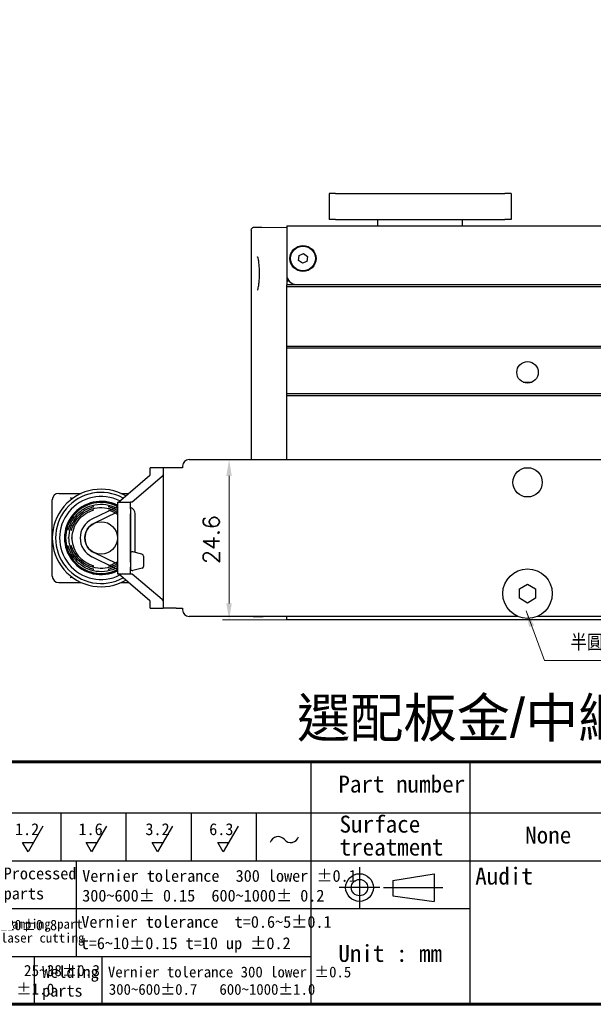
# Model space of a CAD drawing. Header units: inches. Extents: x 0 to 5766, y -2164 to 1330.
# Tile 210 of 217: x 5470 to 5558, y -196 to -45. Entities that reach past the tile are written whole.
import ezdxf
from ezdxf.enums import TextEntityAlignment as Align

# ---------------------------------------------------------------- set-up
doc = ezdxf.new("R2010")
doc.units = ezdxf.units.IN
doc.header["$MEASUREMENT"] = 0
doc.linetypes.add('SLD-實線', pattern=[0])
for name, color, linetype, lineweight in [('AM_0', 7, 'Continuous', 30), ('AM_5', 3, 'Continuous', 15), ('可見 (ISO)', 7, 'Continuous', 25)]:
    doc.layers.add(name, color=color, linetype=linetype, lineweight=lineweight)
doc.layers.add('BORDER', color=7, linetype='Continuous')
doc.layers.add('圖框', color=7, linetype='SLD-實線')
doc.styles.get("Standard").update_dxf_attribs({"font": 'arial.ttf'})
doc.styles.add('尺寸標註', font='romans.shx', dxfattribs={"bigfont": 'CHINESET.SHX'})
doc.styles.add('標題欄', font='txt')
doc.dimstyles.new('CNS1', dxfattribs={"dimtxt": 2.5, "dimasz": 2.5, "dimexe": 1, "dimexo": 1, "dimgap": 1.5, "dimtad": 1, "dimtoh": 1, "dimdec": 1, "dimdsep": 46, "dimtxsty": '尺寸標註', "dimcen": 0, "dimclrd": 2, "dimclre": 2, "dimclrt": 1, "dimadec": 0, "dimazin": 2, "dimtp": 0.1, "dimtm": 0.1, "dimtfac": 0.71, "dimtdec": 1, "dimtmove": 0, "dimatfit": 0, "dimfxl": 0, "dimlwd": 13, "dimlwe": 13, "dimarcsym": 0})
doc.dimstyles.new('CNS1$0', dxfattribs={"dimtxt": 2.5, "dimasz": 2.5, "dimexe": 1, "dimexo": 1, "dimgap": 1.5, "dimtad": 1, "dimtoh": 1, "dimdec": 1, "dimdsep": 46, "dimtxsty": '尺寸標註', "dimcen": 0, "dimclrd": 2, "dimclre": 2, "dimclrt": 1, "dimadec": 0, "dimazin": 2, "dimtp": 0.1, "dimtm": 0.1, "dimtfac": 0.71, "dimtdec": 1, "dimtmove": 0, "dimatfit": 0, "dimfxl": 0, "dimlwd": 13, "dimlwe": 13, "dimarcsym": 0})

# ---------------------------------------------------------------- blocks, each defined once
blk = doc.blocks.new('A4-英文圖框-橫式')
at = {"layer": 'BORDER', "color": 123, "linetype": 'Continuous', "lineweight": 60, "ltscale": 25.4}
blk.add_line((2151.7, -57.78), (2549.79, -57.78), dxfattribs=at)
at = {"layer": 'BORDER', "color": 60, "linetype": 'Continuous', "ltscale": 25.4}
for p, q in [((2364.21, -57.78), (2364.21, -95.06)), ((2388.73, -65.63), (2388.73, -57.78)), ((2151.7, -65.63), (2549.79, -65.63)), ((2325.82, -65.63), (2325.82, -72.99)), ((2335.82, -65.63), (2335.82, -72.99)), ((2345.82, -65.63), (2345.82, -72.99)), ((2355.82, -65.63), (2355.82, -72.99)), ((2364.21, -65.63), (2364.21, -95.06)), ((2364.22, -65.63), (2364.22, -72.99)), ((2364.22, -65.63), (2364.22, -72.99)), ((2388.73, -95.06), (2388.73, -65.63)), ((2151.7, -72.99), (2364.21, -72.99)), ((2328.19, -72.99), (2328.19, -80.35)), ((2364.21, -72.99), (2462.31, -72.99)), ((2151.7, -80.35), (2364.21, -80.35)), ((2328.19, -80.35), (2328.19, -87.7)), ((2364.21, -80.35), (2388.73, -80.35)), ((2151.7, -87.7), (2364.21, -87.7)), ((2321.74, -87.7), (2321.74, -95.06)), ((2332.11, -87.7), (2332.11, -95.06)), ((2364.21, -95.06), (2549.79, -95.06))]:
    blk.add_line(p, q, dxfattribs=at)
at = {"layer": 'BORDER', "color": 2, "linetype": 'Continuous', "ltscale": 25.4}
for p, q in [((2323.06, -67.68), (2320.77, -71.65)), ((2332.82, -67.68), (2330.53, -71.65)), ((2342.95, -67.68), (2340.66, -71.65)), ((2353.07, -67.68), (2350.78, -71.65)), ((2320.77, -71.65), (2319.94, -70.22)), ((2319.94, -70.22), (2321.59, -70.22)), ((2330.53, -71.65), (2329.7, -70.22)), ((2329.7, -70.22), (2331.35, -70.22)), ((2340.66, -71.65), (2339.84, -70.22)), ((2339.84, -70.22), (2341.48, -70.22)), ((2350.78, -71.65), (2349.96, -70.22)), ((2349.96, -70.22), (2351.61, -70.22))]:
    blk.add_line(p, q, dxfattribs=at)
at = {"layer": 'BORDER', "color": 4, "linetype": 'Continuous', "ltscale": 25.4}
for p, q in [((2371.71, -74.01), (2371.71, -80.23)), ((2374.82, -77.12), (2368.6, -77.12)), ((2375.39, -77.12), (2384.51, -77.12))]:
    blk.add_line(p, q, dxfattribs=at)
at = {"layer": 'BORDER', "color": 7, "linetype": 'Continuous', "ltscale": 25.4}
for p, q in [((2376.83, -76.06), (2383.16, -74.99)), ((2383.16, -74.99), (2383.16, -79.24)), ((2376.83, -76.06), (2376.83, -78.37)), ((2376.83, -78.37), (2383.16, -79.24))]:
    blk.add_line(p, q, dxfattribs=at)
at = {"layer": 'BORDER', "color": 123, "linetype": 'Continuous', "lineweight": 60, "ltscale": 25.4}
blk.add_lwpolyline([(2151.7, 188.79), (2555.09, 188.79), (2555.09, -95.06), (2151.7, -95.06)], close=True, dxfattribs=at)
at = {"layer": 'BORDER', "color": 7, "linetype": 'Continuous', "ltscale": 25.4}
for radius in [2.13, 1.26]:
    blk.add_circle((2371.71, -77.12), radius, dxfattribs=at)
at = {"layer": 'BORDER', "color": 2, "linetype": 'Continuous', "ltscale": 25.4}
for centre, start, end in [((2359.2, -70.55), 39.8056, 162.5792), ((2361.14, -68.94), 219.8056, 342.5792)]:
    blk.add_arc(centre, 1.26, start, end, dxfattribs=at)
at = {"layer": '圖框', "style": '標題欄'}
for s, height, p in [('Part number', 2.6053, (2368.46, -59.91)), ('Surface', 2.605, (2368.64, -66.07)), ('1.2', 1.824, (2318.77, -67.24)), ('1.6', 1.824, (2328.53, -67.24)), ('3.2', 1.824, (2338.81, -67.24)), ('6.3', 1.824, (2348.61, -67.24)), ('treatment', 2.605, (2368.64, -69.6)), ('Processed', 1.824, (2317.04, -74.04)), ('Audit', 2.605, (2389.49, -74.05)), ('Vernier tolerance  300 lower %%P0.1', 1.8237, (2329.1, -74.41)), ('parts', 1.824, (2317.04, -77.12)), ('300~600%%P 0.15  600~1000%%P 0.2', 1.8237, (2329.1, -77.45)), ('Vernier tolerance  t=0.6~5%%P0.1', 1.8237, (2328.96, -81.48)), ('Vernier tolerance 6 lower %%P0.3  6~30%%P0.5  30~120%%P0.8', 1.6062, (2265.15, -82.07)), ('Stamping part', 1.4514, (2316.36, -81.99)), ('laser cutting', 1.4514, (2316.61, -84.12)), ('t=6~10%%P0.15 t=10 up %%P0.2', 1.8237, (2328.87, -84.76)), ('Unit : mm', 2.605, (2368.45, -85.94)), ('Vernier tolerance 10 lower %%P0.2  10~25%%P0.25  25~38%%P0.3', 1.7169, (2265.25, -89.01)), ('Welding', 1.824, (2322.95, -89.17)), ('Vernier tolerance 300 lower %%P0.5  ', 1.6654, (2333.05, -89.26)), ('38~50%%P0.5  50~100%%P0.6  100~180%%P0.8  180 up %%P1.0', 1.7169, (2265.25, -91.86)), ('parts', 1.824, (2322.95, -92.06)), ('300~600%%P0.7   600~1000%%P1.0', 1.6654, (2333.19, -91.93))]:
    blk.add_text(s, height=height, dxfattribs=at).set_placement(p, align=Align.TOP_LEFT)
blk = doc.blocks.new('*D530')
at = {"layer": 'AM_5', "color": 2, "lineweight": 13}
for p, q in [((5504.65, -112.22), (5501.25, -112.22)), ((5502.25, -114.72), (5502.25, -134.32)), ((5511.25, -136.82), (5501.25, -136.82))]:
    blk.add_line(p, q, dxfattribs=at)
at = {"layer": 'AM_5', "color": 2}
for points in [[(5501.83, -114.72), (5502.66, -114.72), (5502.25, -112.22)], [(5501.83, -134.32), (5502.66, -134.32), (5502.25, -136.82)]]:
    blk.add_solid(points, dxfattribs=at)
at = {"layer": 'Defpoints', "color": 0}
for p in [(5505.65, -112.22), (5502.25, -136.82), (5512.25, -136.82)]:
    blk.add_point(p, dxfattribs=at)
at = {"layer": 'AM_5', "color": 1, "insert": (5499.5, -124.52), "char_height": 2.5, "attachment_point": 5, "rotation": 90, "style": '尺寸標註'}
blk.add_mtext('24.6', dxfattribs=at)

msp = doc.modelspace()

# ---------------------------------------------------------------- linework, layer by layer
for p, q in [((5487.095, -126.696), (5487.095, -128.986)), ((5487.095, -126.739), (5487.095, -128.943)), ((5488.854, -126.747), (5487.454, -126.402)), ((5489.095, -127.041), (5489.095, -128.641)), ((5488.879, -128.929), (5487.479, -129.274))]:
    msp.add_line(p, q)
for centre, start, end in [((5487.395, -126.696), 78.69007, 180), ((5488.795, -127.041), 0, 78.69007), ((5487.395, -128.986), 180, 286.32064), ((5488.795, -128.641), 286.32064, 0)]:
    msp.add_arc(centre, 0.3, start, end)
at = {"layer": 'AM_0'}
for p, q in [((5484.779, -119.618), (5481.176, -121.37)), ((5485.032, -120.296), (5481.491, -122.017)), ((5487.094, -126.491), (5487.094, -120.566)), ((5487.094, -127.966), (5487.094, -120.709)), ((5487.814, -126.491), (5487.814, -120.566)), ((5485.032, -128.236), (5481.491, -126.514)), ((5484.717, -128.883), (5481.176, -127.162)), ((5487.095, -128.266), (5487.094, -128.266)), ((5487.094, -128.986), (5487.095, -128.986))]:
    msp.add_line(p, q, dxfattribs=at)
for centre, radius, start, end in [((5485.163, -120.566), 1.02, 93.88182, 115.92463), ((5485.163, -120.566), 0.3, 103.30741, 115.92463), ((5486.794, -120.566), 1.02, 0, 72.89536), ((5482.584, -124.266), 3.22, 115.92463, 244.07537), ((5482.584, -124.266), 2.5, 115.92463, 244.07537), ((5485.163, -127.966), 0.3, 244.07537, 256.69259), ((5485.163, -127.966), 1.02, 244.07537, 266.11818)]:
    msp.add_arc(centre, radius, start, end, dxfattribs=at)
at = {"layer": '可見 (ISO)'}
for p, q in [((5518.604, -71.316), (5517.604, -71.316)), ((5517.604, -71.316), (5517.604, -75.316)), ((5518.604, -71.316), (5544.604, -71.316)), ((5545.604, -71.316), (5544.604, -71.316)), ((5545.604, -71.316), (5545.604, -75.316)), ((5518.604, -75.316), (5517.604, -75.316)), ((5518.604, -75.316), (5544.604, -75.316)), ((5525.104, -76.316), (5525.104, -75.316)), ((5538.104, -76.316), (5538.104, -75.316)), ((5545.604, -75.316), (5544.604, -75.316)), ((5505.654, -76.98), (5505.654, -112.216)), ((5506.162, -76.48), (5507.288, -76.499)), ((5507.288, -76.499), (5511.104, -76.566)), ((5511.104, -76.316), (5624.104, -76.316)), ((5511.104, -76.316), (5511.104, -78.316)), ((5511.104, -78.316), (5511.104, -83.816)), ((5512.914, -81.613), (5513.002, -80.867)), ((5513.516, -82.061), (5512.914, -81.613)), ((5513.002, -80.867), (5513.691, -80.571)), ((5513.691, -80.571), (5514.293, -81.019)), ((5514.293, -81.019), (5514.205, -81.765)), ((5514.205, -81.765), (5513.516, -82.061)), ((5511.104, -83.816), (5511.104, -85.366)), ((5511.486, -84.816), (5511.104, -84.816)), ((5511.104, -85.316), (5512.604, -85.316)), ((5511.104, -85.616), (5511.104, -85.366)), ((5511.104, -94.766), (5511.104, -85.616)), ((5511.104, -85.616), (5624.104, -85.616)), ((5512.604, -85.316), (5622.604, -85.316)), ((5511.104, -95.066), (5511.104, -94.766)), ((5511.104, -94.766), (5624.104, -94.766)), ((5511.104, -102.066), (5511.104, -95.066)), ((5511.104, -95.066), (5624.104, -95.066)), ((5511.104, -102.366), (5511.104, -102.066)), ((5511.104, -102.066), (5624.104, -102.066)), ((5511.104, -112.216), (5511.104, -102.366)), ((5511.104, -102.366), (5624.104, -102.366)), ((5492.104, -113.464), (5490.104, -113.464)), ((5490.104, -114.574), (5490.104, -113.464)), ((5494.104, -113.464), (5492.104, -113.464)), ((5492.104, -113.464), (5492.104, -114.574)), ((5495.104, -113.464), (5494.104, -113.464)), ((5495.104, -113.216), (5495.104, -113.464)), ((5496.104, -112.216), (5591.104, -112.216)), ((5485.245, -118.766), (5490.074, -114.627)), ((5491.953, -114.841), (5487.373, -118.766)), ((5492.104, -114.574), (5492.104, -133.958)), ((5476.084, -117.416), (5479.53, -117.416)), ((5485.638, -117.416), (5486.82, -117.416)), ((5475.084, -121.07), (5475.084, -118.416)), ((5483.708, -119.417), (5483.708, -119.417)), ((5485.094, -118.766), (5487.094, -118.766)), ((5485.094, -118.766), (5485.094, -119.766)), ((5487.094, -119.766), (5487.094, -118.766)), ((5487.124, -118.766), (5487.094, -118.766)), ((5487.373, -118.766), (5487.124, -118.766)), ((5481.399, -119.561), (5481.399, -119.561)), ((5483.719, -119.933), (5483.719, -119.933)), ((5483.768, -119.561), (5483.768, -119.561)), ((5485.094, -119.766), (5485.094, -128.766)), ((5487.094, -119.766), (5487.094, -128.766)), ((5475.084, -124.266), (5475.084, -121.07)), ((5477.639, -123.016), (5477.639, -123.016)), ((5478.005, -123.072), (5478.005, -123.072)), ((5477.484, -124.266), (5477.647, -124.266)), ((5477.639, -125.516), (5477.639, -125.516)), ((5477.984, -124.266), (5478.146, -124.266)), ((5478.147, -124.266), (5478.146, -124.266)), ((5475.084, -130.116), (5475.084, -127.461)), ((5481.448, -128.599), (5481.449, -128.599)), ((5481.399, -128.97), (5481.399, -128.97)), ((5481.459, -129.113), (5481.459, -129.113)), ((5483.768, -128.97), (5483.768, -128.97)), ((5485.094, -128.766), (5485.094, -129.766)), ((5485.094, -129.766), (5487.094, -129.766)), ((5490.074, -133.904), (5485.245, -129.766)), ((5487.094, -129.766), (5487.094, -128.766)), ((5487.094, -129.766), (5487.124, -129.766)), ((5487.124, -129.766), (5487.373, -129.766)), ((5487.373, -129.766), (5491.953, -133.691)), ((5476.084, -131.116), (5479.53, -131.116)), ((5485.638, -131.116), (5486.82, -131.116)), ((5546.854, -132.094), (5548.104, -131.373)), ((5548.104, -131.373), (5549.354, -132.094)), ((5546.854, -133.538), (5546.854, -132.094)), ((5549.354, -132.094), (5549.354, -133.538)), ((5490.104, -135.068), (5490.104, -133.958)), ((5492.104, -133.958), (5492.104, -135.068)), ((5548.104, -134.259), (5546.854, -133.538)), ((5549.354, -133.538), (5548.104, -134.259)), ((5490.104, -135.068), (5492.104, -135.068)), ((5494.104, -135.068), (5492.104, -135.068)), ((5494.104, -135.068), (5495.104, -135.068)), ((5495.104, -135.068), (5495.104, -135.316)), ((5546.624, -136.316), (5496.104, -136.316)), ((5506.162, -136.352), (5507.494, -136.329)), ((5508.239, -136.316), (5507.494, -136.329)), ((5511.104, -136.816), (5511.104, -136.316)), ((5511.104, -136.816), (5624.104, -136.816)), ((5586.624, -136.316), (5549.584, -136.316))]:
    msp.add_line(p, q, dxfattribs=at)
for centre, radius in [((5513.604, -81.316), 2), ((5513.604, -81.316), 1.9), ((5548.104, -98.816), 1.65), ((5548.104, -115.716), 2.25), ((5482.584, -124.266), 2.5), ((5548.104, -132.816), 3.8)]:
    msp.add_circle(centre, radius, dxfattribs=at)
for centre, radius, start, end in [((5512.604, -83.816), 1.5, 180, 270), ((5496.104, -113.216), 1, 90, 180), ((5482.584, -124.266), 7.5, 59.6197, 300.3803), ((5476.084, -118.416), 1, 90, 180), ((5482.584, -124.266), 7, 61.03673, 298.96327), ((5482.584, -124.266), 6.375, 63.14492, 296.85508), ((5482.584, -124.266), 5.625, 63.49488, 296.50512), ((5482.584, -124.266), 5.5, 62.84363, 297.15637), ((5482.584, -124.266), 5.45, 62.57366, 297.42634), ((5476.084, -130.116), 1, 180, 270), ((5496.104, -135.316), 1, 180, 270), ((5506.154, -135.852), 0.5, 248.02499, 271)]:
    msp.add_arc(centre, radius, start, end, dxfattribs=at)
for centre, major_axis, start_param, end_param in [((5489.604, -114.574), (0.5, 0), 5.9341195, 6.2831853), ((5489.604, -114.574), (-2.5, 0), 2.7925268, 3.1415927), ((5489.604, -133.958), (-0.5, 0), 3.1415927, 3.4906585), ((5489.604, -133.958), (2.5, 0), 0, 0.3490659)]:
    msp.add_ellipse(centre, major_axis=major_axis, ratio=0.3119476, start_param=start_param, end_param=end_param, dxfattribs=at)
for points, knots in [([(5505.654, -76.98), (5505.654, -76.926), (5505.663, -76.871), (5505.692, -76.785), (5505.707, -76.751), (5505.755, -76.673), (5505.792, -76.63), (5505.86, -76.574), (5505.887, -76.555), (5505.965, -76.513), (5506.018, -76.495), (5506.102, -76.481), (5506.132, -76.479), (5506.162, -76.48)], [0, 0, 0, 0, 0.016137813, 0.016137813, 0.027269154, 0.027269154, 0.043677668, 0.043677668, 0.053667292, 0.053667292, 0.070102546, 0.070102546, 0.079140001, 0.079140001, 0.079140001, 0.079140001]), ([(5506.904, -82.798), (5506.889, -82.528), (5506.868, -82.27), (5506.814, -81.818), (5506.781, -81.618), (5506.713, -81.306), (5506.675, -81.186), (5506.634, -81.098), (5506.623, -81.082), (5506.622, -81.082), (5506.622, -81.082), (5506.622, -81.082)], [0, 0, 0, 0, 0.08522935, 0.08522935, 0.17002885, 0.17002885, 0.25353373, 0.25353373, 0.28981566, 0.28981566, 0.29063087, 0.29063087, 0.29063087, 0.29063087]), ([(5506.622, -86.15), (5506.622, -86.15), (5506.622, -86.15), (5506.623, -86.149), (5506.631, -86.138), (5506.656, -86.089), (5506.675, -86.039), (5506.723, -85.883), (5506.751, -85.762), (5506.808, -85.448), (5506.837, -85.242), (5506.884, -84.779), (5506.902, -84.514), (5506.919, -84.105), (5506.922, -83.966), (5506.926, -83.686), (5506.926, -83.543), (5506.921, -83.198), (5506.915, -82.993), (5506.904, -82.798)], [0.04421697, 0.04421697, 0.04421697, 0.04421697, 0.04582335, 0.04582335, 0.07547831, 0.07547831, 0.12341846, 0.12341846, 0.19046962, 0.19046962, 0.27091754, 0.27091754, 0.35523941, 0.35523941, 0.39724236, 0.39724236, 0.43961143, 0.43961143, 0.50133522, 0.50133522, 0.50133522, 0.50133522]), ([(5478.312, -118.102), (5478.244, -118.148), (5478.166, -118.174), (5478.007, -118.181), (5477.929, -118.168), (5477.838, -118.135), (5477.827, -118.131), (5477.815, -118.126)], [-0.070670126, -0.070670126, -0.070670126, -0.070670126, -0.032952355, -0.032952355, 0, 0, 0.004719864, 0.004719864, 0.004719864, 0.004719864]), ([(5477.826, -122.199), (5478.048, -121.689), (5478.358, -121.208), (5479.107, -120.378), (5479.559, -120.017), (5480.54, -119.468), (5481.083, -119.272), (5482.189, -119.067), (5482.766, -119.055), (5483.879, -119.215), (5484.43, -119.389), (5484.986, -119.671), (5485.04, -119.7), (5485.094, -119.73)], [0, 0, 0, 0, 0.16707799, 0.16707799, 0.33577245, 0.33577245, 0.50445121, 0.50445121, 0.67316364, 0.67316364, 0.84189302, 0.84189302, 0.86028497, 0.86028497, 0.86028497, 0.86028497]), ([(5480.571, -119.762), (5480.685, -119.711), (5480.801, -119.663), (5481.02, -119.577), (5481.125, -119.538), (5481.296, -119.476), (5481.365, -119.451), (5481.432, -119.424), (5481.449, -119.418), (5481.469, -119.408), (5481.475, -119.405), (5481.475, -119.405)], [0, 0, 0, 0, 0.03737858, 0.03737858, 0.07443829, 0.07443829, 0.10791003, 0.10791003, 0.12138699, 0.12138699, 0.13236029, 0.13236029, 0.13236029, 0.13236029]), ([(5483.693, -119.406), (5483.693, -119.406), (5483.693, -119.406), (5483.695, -119.407), (5483.7, -119.409), (5483.718, -119.418), (5483.735, -119.425), (5483.786, -119.445), (5483.824, -119.459), (5483.924, -119.495), (5483.991, -119.519), (5484.145, -119.576), (5484.235, -119.61), (5484.415, -119.683), (5484.507, -119.721), (5484.597, -119.762)], [0.0290476, 0.0290476, 0.0290476, 0.0290476, 0.03084067, 0.03084067, 0.03992156, 0.03992156, 0.05439052, 0.05439052, 0.07486132, 0.07486132, 0.10176399, 0.10176399, 0.13237349, 0.13237349, 0.16195623, 0.16195623, 0.16195623, 0.16195623]), ([(5477.647, -124.266), (5477.648, -123.735), (5477.736, -123.198), (5478.076, -122.187), (5478.334, -121.702), (5478.983, -120.851), (5479.383, -120.474), (5480.062, -120.016), (5480.312, -119.877), (5480.571, -119.762)], [0, 0, 0, 0, 0.15921259, 0.15921259, 0.31979624, 0.31979624, 0.48036655, 0.48036655, 0.56547947, 0.56547947, 0.56547947, 0.56547947]), ([(5478.146, -124.266), (5478.147, -123.789), (5478.226, -123.305), (5478.532, -122.397), (5478.764, -121.961), (5479.347, -121.196), (5479.707, -120.857), (5480.25, -120.491), (5480.399, -120.402), (5480.553, -120.323)], [0, 0, 0, 0, 0.14320104, 0.14320104, 0.28755049, 0.28755049, 0.43192589, 0.43192589, 0.48388286, 0.48388286, 0.48388286, 0.48388286]), ([(5478.38, -122.19), (5478.603, -121.739), (5478.904, -121.319), (5479.618, -120.602), (5480.041, -120.297), (5480.952, -119.845), (5481.45, -119.691), (5482.458, -119.555), (5482.979, -119.57), (5483.978, -119.764), (5484.467, -119.945), (5484.971, -120.233), (5485.033, -120.27), (5485.094, -120.309)], [0, 0, 0, 0, 0.15108889, 0.15108889, 0.30354236, 0.30354236, 0.45602192, 0.45602192, 0.60853631, 0.60853631, 0.76104126, 0.76104126, 0.78267445, 0.78267445, 0.78267445, 0.78267445]), ([(5480.553, -120.323), (5480.671, -120.262), (5480.793, -120.205), (5481.02, -120.105), (5481.127, -120.061), (5481.258, -120.009), (5481.294, -119.994), (5481.38, -119.959), (5481.425, -119.94), (5481.458, -119.924), (5481.465, -119.92), (5481.465, -119.92)], [0, 0, 0, 0, 0.0398539, 0.0398539, 0.078478, 0.078478, 0.09515563, 0.09515563, 0.12356186, 0.12356186, 0.13513432, 0.13513432, 0.13513432, 0.13513432]), ([(5483.704, -119.921), (5483.704, -119.921), (5483.704, -119.921), (5483.707, -119.923), (5483.712, -119.926), (5483.731, -119.935), (5483.749, -119.943), (5483.802, -119.966), (5483.841, -119.981), (5483.943, -120.022), (5484.01, -120.049), (5484.165, -120.113), (5484.255, -120.151), (5484.435, -120.233), (5484.525, -120.277), (5484.614, -120.323)], [0.02840709, 0.02840709, 0.02840709, 0.02840709, 0.03068516, 0.03068516, 0.03996085, 0.03996085, 0.05474998, 0.05474998, 0.07543963, 0.07543963, 0.10260891, 0.10260891, 0.13364156, 0.13364156, 0.16363703, 0.16363703, 0.16363703, 0.16363703]), ([(5477.478, -123.09), (5477.478, -123.09), (5477.478, -123.09), (5477.479, -123.089), (5477.482, -123.084), (5477.49, -123.066), (5477.497, -123.049), (5477.517, -122.999), (5477.531, -122.962), (5477.567, -122.862), (5477.591, -122.795), (5477.647, -122.642), (5477.681, -122.552), (5477.751, -122.375), (5477.788, -122.286), (5477.826, -122.199)], [0.02934045, 0.02934045, 0.02934045, 0.02934045, 0.03095249, 0.03095249, 0.03998708, 0.03998708, 0.05438784, 0.05438784, 0.07489663, 0.07489663, 0.10186508, 0.10186508, 0.13255013, 0.13255013, 0.1610378, 0.1610378, 0.1610378, 0.1610378]), ([(5477.993, -123.087), (5477.993, -123.087), (5477.993, -123.087), (5477.994, -123.085), (5477.997, -123.08), (5478.006, -123.061), (5478.014, -123.043), (5478.036, -122.991), (5478.051, -122.953), (5478.091, -122.852), (5478.118, -122.784), (5478.18, -122.63), (5478.218, -122.539), (5478.297, -122.363), (5478.338, -122.276), (5478.38, -122.19)], [0.02876921, 0.02876921, 0.02876921, 0.02876921, 0.03081794, 0.03081794, 0.04003151, 0.04003151, 0.05473033, 0.05473033, 0.07545463, 0.07545463, 0.10268552, 0.10268552, 0.13377126, 0.13377126, 0.16244038, 0.16244038, 0.16244038, 0.16244038]), ([(5475.084, -127.461), (5475.084, -127.388), (5475.084, -127.297), (5475.084, -127.189), (5475.084, -127.135), (5475.084, -127.077), (5475.084, -127.014), (5475.084, -126.952), (5475.084, -126.885), (5475.084, -126.813), (5475.084, -126.773), (5475.084, -126.729), (5475.084, -126.687), (5475.084, -126.354), (5475.084, -126.099), (5475.084, -125.922), (5475.084, -125.919), (5475.084, -125.918), (5475.084, -125.913), (5475.084, -125.635), (5475.084, -125.376), (5475.084, -125.136), (5475.084, -125.129), (5475.084, -125.122), (5475.084, -125.113), (5475.084, -124.97), (5475.084, -124.828), (5475.084, -124.687), (5475.084, -124.545), (5475.084, -124.405), (5475.084, -124.266)], [0, 0, 0, 0, 0.109375, 0.109375, 0.109375, 0.1640625, 0.1640625, 0.1640625, 0.21875, 0.21875, 0.21875, 0.25, 0.25, 0.25, 0.4960938, 0.4960938, 0.4960938, 0.5, 0.5, 0.5, 0.7421875, 0.7421875, 0.7421875, 0.75, 0.75, 0.75, 0.875, 0.875, 0.875, 1, 1, 1, 1]), ([(5477.826, -126.333), (5477.777, -126.221), (5477.731, -126.106), (5477.648, -125.891), (5477.61, -125.788), (5477.549, -125.62), (5477.524, -125.551), (5477.497, -125.483), (5477.49, -125.467), (5477.481, -125.447), (5477.477, -125.441), (5477.477, -125.441)], [0, 0, 0, 0, 0.03662619, 0.03662619, 0.07316102, 0.07316102, 0.10658162, 0.10658162, 0.12014484, 0.12014484, 0.13114985, 0.13114985, 0.13114985, 0.13114985]), ([(5480.571, -128.769), (5480.087, -128.553), (5479.633, -128.254), (5478.849, -127.532), (5478.51, -127.1), (5477.997, -126.161), (5477.815, -125.643), (5477.673, -124.835), (5477.647, -124.55), (5477.647, -124.266)], [0, 0, 0, 0, 0.15899681, 0.15899681, 0.31953251, 0.31953251, 0.48008444, 0.48008444, 0.56542865, 0.56542865, 0.56542865, 0.56542865]), ([(5478.38, -126.341), (5478.323, -126.226), (5478.269, -126.107), (5478.174, -125.886), (5478.131, -125.781), (5478.064, -125.612), (5478.037, -125.544), (5478.004, -125.467), (5477.992, -125.444), (5477.992, -125.444)], [0, 0, 0, 0, 0.0386648, 0.0386648, 0.07654886, 0.07654886, 0.11033668, 0.11033668, 0.13315612, 0.13315612, 0.13315612, 0.13315612]), ([(5480.553, -128.209), (5480.129, -127.99), (5479.736, -127.699), (5479.068, -127.013), (5478.786, -126.607), (5478.372, -125.739), (5478.234, -125.265), (5478.157, -124.614), (5478.146, -124.44), (5478.146, -124.266)], [0, 0, 0, 0, 0.1430279, 0.1430279, 0.28733668, 0.28733668, 0.43169768, 0.43169768, 0.48388567, 0.48388567, 0.48388567, 0.48388567]), ([(5485.094, -128.802), (5484.61, -129.07), (5484.076, -129.261), (5482.979, -129.465), (5482.402, -129.477), (5481.288, -129.317), (5480.738, -129.143), (5479.734, -128.634), (5479.269, -128.292), (5478.482, -127.489), (5478.151, -127.016), (5477.879, -126.451), (5477.852, -126.392), (5477.826, -126.333)], [0.33851787, 0.33851787, 0.33851787, 0.33851787, 0.50445121, 0.50445121, 0.67316364, 0.67316364, 0.84189302, 0.84189302, 1.01062711, 1.01062711, 1.17935174, 1.17935174, 1.19880205, 1.19880205, 1.19880205, 1.19880205]), ([(5485.094, -128.223), (5484.957, -128.31), (5484.816, -128.389), (5484.216, -128.687), (5483.717, -128.84), (5482.71, -128.977), (5482.188, -128.962), (5481.19, -128.768), (5480.701, -128.586), (5479.818, -128.083), (5479.413, -127.754), (5478.8, -127.063), (5478.564, -126.713), (5478.38, -126.341)], [0.25513414, 0.25513414, 0.25513414, 0.25513414, 0.30354236, 0.30354236, 0.45602192, 0.45602192, 0.60853631, 0.60853631, 0.76104126, 0.76104126, 0.91349562, 0.91349562, 1.03797829, 1.03797829, 1.03797829, 1.03797829]), ([(5481.463, -128.611), (5481.463, -128.611), (5481.463, -128.61), (5481.461, -128.609), (5481.456, -128.606), (5481.436, -128.597), (5481.418, -128.588), (5481.365, -128.566), (5481.326, -128.55), (5481.225, -128.51), (5481.157, -128.483), (5481.002, -128.419), (5480.912, -128.381), (5480.733, -128.298), (5480.642, -128.255), (5480.553, -128.209)], [0.02840709, 0.02840709, 0.02840709, 0.02840709, 0.03068516, 0.03068516, 0.03996085, 0.03996085, 0.05474998, 0.05474998, 0.07543963, 0.07543963, 0.10260891, 0.10260891, 0.13364156, 0.13364156, 0.16363703, 0.16363703, 0.16363703, 0.16363703]), ([(5484.614, -128.209), (5484.496, -128.27), (5484.374, -128.327), (5484.148, -128.426), (5484.04, -128.471), (5483.91, -128.523), (5483.874, -128.537), (5483.787, -128.573), (5483.742, -128.592), (5483.709, -128.608), (5483.703, -128.612), (5483.703, -128.612)], [0, 0, 0, 0, 0.0398539, 0.0398539, 0.078478, 0.078478, 0.09515563, 0.09515563, 0.12356186, 0.12356186, 0.13513432, 0.13513432, 0.13513432, 0.13513432]), ([(5485.094, -127.922), (5485.083, -127.929), (5485.072, -127.937), (5484.918, -128.041), (5484.768, -128.129), (5484.614, -128.209)], [0.427990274, 0.427990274, 0.427990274, 0.427990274, 0.431925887, 0.431925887, 0.483882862, 0.483882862, 0.483882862, 0.483882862]), ([(5481.474, -129.125), (5481.474, -129.125), (5481.474, -129.125), (5481.472, -129.124), (5481.468, -129.121), (5481.449, -129.113), (5481.432, -129.105), (5481.381, -129.085), (5481.343, -129.071), (5481.244, -129.035), (5481.177, -129.011), (5481.023, -128.955), (5480.933, -128.921), (5480.753, -128.848), (5480.661, -128.809), (5480.571, -128.769)], [0.02904236, 0.02904236, 0.02904236, 0.02904236, 0.03083092, 0.03083092, 0.03990337, 0.03990337, 0.05435536, 0.05435536, 0.07479328, 0.07479328, 0.10164983, 0.10164983, 0.13219651, 0.13219651, 0.16188825, 0.16188825, 0.16188825, 0.16188825]), ([(5484.597, -128.77), (5484.483, -128.821), (5484.366, -128.869), (5484.147, -128.955), (5484.042, -128.994), (5483.872, -129.055), (5483.802, -129.081), (5483.735, -129.107), (5483.719, -129.114), (5483.699, -129.123), (5483.692, -129.127), (5483.692, -129.127)], [0, 0, 0, 0, 0.03737858, 0.03737858, 0.07443829, 0.07443829, 0.10791003, 0.10791003, 0.12138699, 0.12138699, 0.13236029, 0.13236029, 0.13236029, 0.13236029]), ([(5478.312, -130.43), (5478.244, -130.384), (5478.166, -130.358), (5478.007, -130.35), (5477.929, -130.364), (5477.838, -130.397), (5477.827, -130.401), (5477.815, -130.406)], [0.000001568, 0.000001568, 0.000001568, 0.000001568, 0.037733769, 0.037733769, 0.070683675, 0.070683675, 0.075426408, 0.075426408, 0.075426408, 0.075426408]), ([(5507.373, -136.316), (5507.388, -136.32), (5507.404, -136.322), (5507.444, -136.328), (5507.469, -136.329), (5507.494, -136.329)], [0.050560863, 0.050560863, 0.050560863, 0.050560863, 0.055430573, 0.055430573, 0.063017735, 0.063017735, 0.063017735, 0.063017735])]:
    msp.add_open_spline(points, degree=3, knots=knots, dxfattribs=at)
msp.add_rational_spline([(5547.416, -100.316), (5548.104, -100.316), (5548.791, -100.316)], [3.64171346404, 4.00588481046, 3.64171346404], degree=2, dxfattribs=at)
for points in [[(5481.46, -119.417), (5481.459, -119.417), (5481.459, -119.417), (5481.459, -119.417)], [(5481.449, -119.933), (5481.449, -119.933), (5481.449, -119.933), (5481.448, -119.933)], [(5484.597, -119.762), (5484.766, -119.838), (5484.933, -119.924), (5485.094, -120.019)], [(5484.614, -120.323), (5484.779, -120.408), (5484.94, -120.504), (5485.094, -120.61)], [(5477.489, -125.456), (5477.489, -125.456), (5477.49, -125.457), (5477.49, -125.457)], [(5477.648, -124.266), (5477.648, -124.266), (5477.647, -124.266), (5477.647, -124.266)], [(5478.003, -125.456), (5478.003, -125.456), (5478.003, -125.457), (5478.003, -125.457)], [(5483.718, -128.599), (5483.718, -128.599), (5483.719, -128.599), (5483.719, -128.598)], [(5485.094, -128.513), (5484.933, -128.608), (5484.767, -128.694), (5484.597, -128.77)], [(5483.708, -129.115), (5483.708, -129.115), (5483.708, -129.115), (5483.708, -129.114)]]:
    msp.add_open_spline(points, degree=3, dxfattribs=at)

# ---------------------------------------------------------------- block references
msp.add_blockref('A4-英文圖框-橫式', (3150.581, -100.866))

# ---------------------------------------------------------------- texts
at = {"layer": 'AM_0', "color": 1, "insert": (5554.726, -141.597), "char_height": 2.5, "attachment_point": 7, "style": '尺寸標註'}
msp.add_mtext('半圓頭螺絲2-M4x6L', dxfattribs=at)
at = {"layer": 'AM_0', "insert": (5697.372, -155.65), "char_height": 6, "attachment_point": 9}
msp.add_mtext_dynamic_manual_height_columns('{\\fPMingLiU|b0|i0|c136|p18;選配板金}/{\\fPMingLiU|b0|i0|c136|p18;中繼線}/{\\fPMingLiU|b0|i0|c136|p18;束線帶請於出貨時預先與夾爪組裝}', width=218.23164, gutter_width=1, heights=[0], dxfattribs=at)
at = {"layer": '圖框', "style": '標題欄'}
msp.add_text('None', height=2.6053, dxfattribs=at).set_placement((5547.738, -168.612), align=Align.TOP_LEFT)

# ---------------------------------------------------------------- dimensions: what is measured, and where the dimension line sits
at = {"layer": 'AM_5'}
dim = msp.add_linear_dim(base=(5502.248, -136.816), p1=(5505.654, -112.216), p2=(5512.245, -136.816), angle=90, dimstyle='CNS1$0', override={"dimpost": ''}, dxfattribs=at)
dim.commit()
dim.dimension.update_dxf_attribs({"geometry": '*D530', "text_midpoint": (5499.498, -124.516)})

# ---------------------------------------------------------------- leaders
at = {"layer": 'AM_0', "annotation_type": 0, "has_hookline": 1, "hookline_direction": 0, "text_width": 29.368}
msp.add_leader([(5547.875, -135.487), (5550.726, -143.097), (5553.226, -143.097)], dimstyle='CNS1', dxfattribs=at)

doc.saveas('drawing.dxf')
